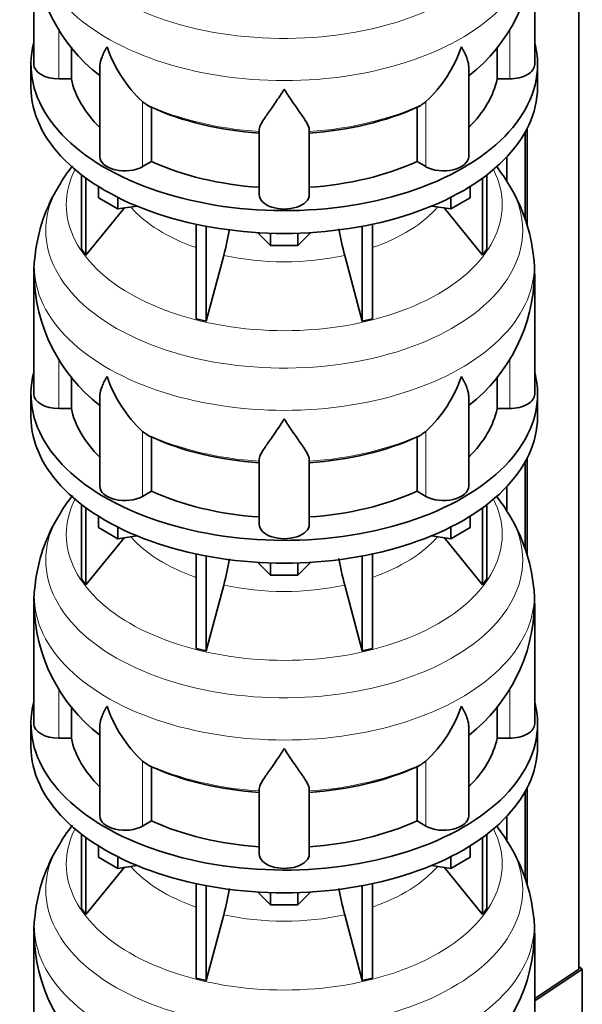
# Model space of a CAD drawing. Header units: millimetres. Extents: x 148 to 904, y -3418 to 2306.
# Tile 6 of 27: x 690 to 892, y -3140 to -2786. Entities that reach past the tile are written whole.
import ezdxf

# ---------------------------------------------------------------- set-up
doc = ezdxf.new("R2010")
doc.units = ezdxf.units.MM
for name, color, linetype in [('MID_134-16', 7, 'Continuous'), ('VSI134_DIFFUSORE', 7, 'Continuous'), ('VSI134_TERMINALE', 7, 'Continuous')]:
    doc.layers.add(name, color=color, linetype=linetype)

# ---------------------------------------------------------------- blocks, each defined once
blk = doc.blocks.new('SE4')
at = {"layer": 'MID_134-16', "color": 7, "linetype": 'Continuous', "lineweight": 35}
for p, q in [((891.05, -3127.34), (891.05, -1220.48)), ((871.79, -2826.83), (871.79, -2857.95)), ((872.54, -2825.42), (872.54, -2860.58)), ((865.27, -2835.61), (865.27, -2844.39)), ((871.79, -2945.23), (871.79, -2976.34)), ((872.54, -2943.82), (872.54, -2978.98)), ((865.27, -2954), (865.27, -2962.78)), ((871.79, -3063.62), (871.79, -3094.73)), ((872.54, -3062.21), (872.54, -3097.37)), ((865.27, -3072.4), (865.27, -3081.17))]:
    blk.add_line(p, q, dxfattribs=at)
at = {"layer": 'VSI134_DIFFUSORE', "color": 7, "linetype": 'Continuous', "lineweight": 35}
for p, q in [((695.24, -2759.39), (695.24, -2802.44)), ((875.24, -2802.44), (875.24, -2759.39)), ((708.77, -2807.64), (708.77, -2796.28)), ((861.71, -2796.21), (861.71, -2807.64)), ((694.24, -2802.44), (694.24, -2810.61)), ((718.96, -2803.35), (718.96, -2835.51)), ((851.51, -2835.51), (851.51, -2803.37)), ((876.24, -2810.61), (876.24, -2802.44)), ((704.24, -2807.64), (708.77, -2807.64)), ((861.71, -2807.64), (866.24, -2807.64)), ((735.75, -2816.89), (734.33, -2815.84)), ((737.53, -2837.34), (737.53, -2817.86)), ((832.95, -2817.86), (832.95, -2837.34)), ((836.15, -2815.84), (834.73, -2816.89)), ((776.24, -2849.21), (776.24, -2825.86)), ((794.24, -2849.21), (794.24, -2825.86)), ((734.33, -2839.18), (737.53, -2837.34)), ((832.95, -2837.34), (836.15, -2839.18)), ((712.41, -2842.11), (712.41, -2868.79)), ((858.07, -2842.11), (858.07, -2868.79)), ((713.94, -2843.26), (713.94, -2870.92)), ((856.53, -2843.26), (856.53, -2870.92)), ((718.48, -2850.37), (718.48, -2846.31)), ((851.99, -2850.37), (851.99, -2846.31)), ((725.42, -2854.37), (718.48, -2850.37)), ((725.42, -2854.37), (725.42, -2850.2)), ((732.25, -2853.32), (725.42, -2854.37)), ((845.05, -2854.37), (838.23, -2853.32)), ((845.05, -2854.37), (845.05, -2850.2)), ((851.99, -2850.37), (845.05, -2854.37)), ((713.94, -2870.92), (727.8, -2854.01)), ((842.67, -2854.01), (856.53, -2870.92)), ((753.54, -2859.86), (753.54, -2893.78)), ((816.93, -2859.86), (816.93, -2893.78)), ((757.24, -2860.6), (757.24, -2894.67)), ((780.33, -2867.51), (775.68, -2862.86)), ((780.33, -2867.51), (780.33, -2863.07)), ((794.8, -2862.86), (790.15, -2867.51)), ((790.15, -2867.51), (790.15, -2863.07)), ((813.24, -2860.6), (813.24, -2894.67)), ((712.41, -2868.79), (713.94, -2870.92)), ((790.15, -2867.51), (780.33, -2867.51)), ((856.53, -2870.92), (858.07, -2868.79)), ((757.24, -2894.67), (763.51, -2871.05)), ((806.96, -2871.05), (813.24, -2894.67)), ((695.24, -2877.78), (695.24, -2920.83)), ((875.24, -2920.83), (875.24, -2877.78)), ((753.54, -2893.78), (757.24, -2894.67)), ((813.24, -2894.67), (816.93, -2893.78)), ((708.77, -2926.03), (708.77, -2914.68)), ((861.71, -2914.6), (861.71, -2926.03)), ((694.24, -2920.83), (694.24, -2929)), ((718.96, -2921.74), (718.96, -2953.9)), ((851.51, -2953.9), (851.51, -2921.76)), ((876.24, -2929), (876.24, -2920.83)), ((704.24, -2926.03), (708.77, -2926.03)), ((861.71, -2926.03), (866.24, -2926.03)), ((735.75, -2935.28), (734.33, -2934.23)), ((836.15, -2934.23), (834.73, -2935.28)), ((737.53, -2955.73), (737.53, -2936.25)), ((832.95, -2936.25), (832.95, -2955.73)), ((776.24, -2967.6), (776.24, -2944.25)), ((794.24, -2967.6), (794.24, -2944.25)), ((734.33, -2957.58), (737.53, -2955.73)), ((832.95, -2955.73), (836.15, -2957.58)), ((712.41, -2960.5), (712.41, -2987.18)), ((713.94, -2961.65), (713.94, -2989.31)), ((856.53, -2961.65), (856.53, -2989.31)), ((858.07, -2960.5), (858.07, -2987.18)), ((718.48, -2968.76), (718.48, -2964.7)), ((851.99, -2968.76), (851.99, -2964.7)), ((725.42, -2972.77), (718.48, -2968.76)), ((725.42, -2972.77), (725.42, -2968.59)), ((845.05, -2972.77), (845.05, -2968.59)), ((851.99, -2968.76), (845.05, -2972.77)), ((713.94, -2989.31), (727.8, -2972.4)), ((732.25, -2971.71), (725.42, -2972.77)), ((845.05, -2972.77), (838.23, -2971.71)), ((842.67, -2972.4), (856.53, -2989.31)), ((753.54, -2978.25), (753.54, -3012.18)), ((757.24, -2978.99), (757.24, -3013.06)), ((813.24, -2978.99), (813.24, -3013.06)), ((816.93, -2978.25), (816.93, -3012.18)), ((780.33, -2985.9), (775.68, -2981.25)), ((780.33, -2985.9), (780.33, -2981.46)), ((794.8, -2981.25), (790.15, -2985.9)), ((790.15, -2985.9), (790.15, -2981.46)), ((712.41, -2987.18), (713.94, -2989.31)), ((790.15, -2985.9), (780.33, -2985.9)), ((856.53, -2989.31), (858.07, -2987.18)), ((757.24, -3013.06), (763.51, -2989.44)), ((806.96, -2989.44), (813.24, -3013.06)), ((695.24, -2996.17), (695.24, -3039.23)), ((875.24, -3039.23), (875.24, -2996.17)), ((753.54, -3012.18), (757.24, -3013.06)), ((813.24, -3013.06), (816.93, -3012.18)), ((708.77, -3044.42), (708.77, -3033.07)), ((861.71, -3033), (861.71, -3044.42)), ((694.24, -3039.23), (694.24, -3047.39)), ((718.96, -3040.13), (718.96, -3072.29)), ((851.51, -3072.29), (851.51, -3040.16)), ((876.24, -3047.39), (876.24, -3039.23)), ((704.24, -3044.42), (708.77, -3044.42)), ((861.71, -3044.42), (866.24, -3044.42)), ((735.75, -3053.67), (734.33, -3052.62)), ((737.53, -3074.12), (737.53, -3054.64)), ((832.95, -3054.64), (832.95, -3074.12)), ((836.15, -3052.62), (834.73, -3053.67)), ((776.24, -3085.99), (776.24, -3062.65)), ((794.24, -3085.99), (794.24, -3062.65)), ((734.33, -3075.97), (737.53, -3074.12)), ((832.95, -3074.12), (836.15, -3075.97)), ((712.41, -3078.89), (712.41, -3105.57)), ((858.07, -3078.89), (858.07, -3105.57)), ((713.94, -3080.04), (713.94, -3107.7)), ((718.48, -3087.15), (718.48, -3083.1)), ((851.99, -3087.15), (851.99, -3083.1)), ((856.53, -3080.04), (856.53, -3107.7)), ((725.42, -3091.16), (718.48, -3087.15)), ((725.42, -3091.16), (725.42, -3086.99)), ((732.25, -3090.1), (725.42, -3091.16)), ((845.05, -3091.16), (838.23, -3090.1)), ((845.05, -3091.16), (845.05, -3086.99)), ((851.99, -3087.15), (845.05, -3091.16)), ((713.94, -3107.7), (727.8, -3090.79)), ((842.67, -3090.79), (856.53, -3107.7)), ((753.54, -3096.64), (753.54, -3130.57)), ((816.93, -3096.64), (816.93, -3130.57)), ((757.24, -3097.38), (757.24, -3131.45)), ((780.33, -3104.29), (775.68, -3099.64)), ((780.33, -3104.29), (780.33, -3099.85)), ((794.8, -3099.64), (790.15, -3104.29)), ((790.15, -3104.29), (790.15, -3099.85)), ((813.24, -3097.38), (813.24, -3131.45)), ((790.15, -3104.29), (780.33, -3104.29)), ((712.41, -3105.57), (713.94, -3107.7)), ((757.24, -3131.45), (763.51, -3107.83)), ((806.96, -3107.83), (813.24, -3131.45)), ((856.53, -3107.7), (858.07, -3105.57)), ((695.24, -3114.56), (695.24, -3157.62)), ((875.24, -3157.62), (875.24, -3114.56)), ((753.54, -3130.57), (757.24, -3131.45)), ((813.24, -3131.45), (816.93, -3130.57))]:
    blk.add_line(p, q, dxfattribs=at)
at = {"layer": 'VSI134_DIFFUSORE', "color": 4, "linetype": 'Continuous', "lineweight": 9}
for p, q in [((704.24, -2807.64), (704.24, -2790)), ((866.24, -2807.64), (866.24, -2789.86)), ((734.33, -2839.18), (734.33, -2815.84)), ((836.15, -2839.18), (836.15, -2815.84)), ((704.24, -2926.03), (704.24, -2908.39)), ((866.24, -2926.03), (866.24, -2908.26)), ((734.33, -2957.58), (734.33, -2934.23)), ((836.15, -2957.58), (836.15, -2934.23)), ((704.24, -3044.42), (704.24, -3026.78)), ((866.24, -3044.42), (866.24, -3026.65)), ((734.33, -3075.97), (734.33, -3052.62)), ((836.15, -3075.97), (836.15, -3052.62))]:
    blk.add_line(p, q, dxfattribs=at)
at = {"layer": 'VSI134_DIFFUSORE', "color": 7, "linetype": 'Continuous', "lineweight": 35}
for centre, radius, start, end in [((756.11, -2758.44), 60.76, 180.907, 232.2736), ((814.2, -2758.41), 60.93, 307.9122, 359.0816), ((766.83, -2780.88), 47.73, 198.6373, 227.0857), ((803.65, -2780.88), 47.73, 312.9143, 341.3628), ((743.66, -2804.5), 14.7, 237.4509, 245.3566), ((826.82, -2804.5), 14.7, 294.6434, 302.5491), ((762.12, -2879.86), 66.98, 142.3184, 149.7695), ((807.47, -2880.64), 68.15, 30.3924, 37.6181), ((754.75, -2877.27), 59.33, 148.3501, 174.1871), ((815.13, -2877.48), 59.96, 5.8525, 31.4884), ((673.67, -2846.73), 93.08, 344.857, 350.8196), ((895.49, -2846.94), 91.75, 189.1673, 195.2315), ((722.53, -2876.02), 27.23, 169.9044, 183.7285), ((850.96, -2875.97), 24.23, 355.7008, 10.9174), ((756.11, -2876.83), 60.76, 180.907, 232.2736), ((814.2, -2876.81), 60.93, 307.9122, 359.0816), ((766.83, -2899.27), 47.73, 198.6373, 227.0857), ((803.65, -2899.27), 47.73, 312.9143, 341.3628), ((743.66, -2922.89), 14.7, 237.4509, 245.3566), ((826.82, -2922.89), 14.7, 294.6434, 302.5491), ((762.12, -2998.25), 66.98, 142.3184, 149.7695), ((807.47, -2999.03), 68.15, 30.3924, 37.6181), ((754.75, -2995.67), 59.33, 148.3501, 174.1871), ((815.13, -2995.87), 59.96, 5.8525, 31.4884), ((673.67, -2965.13), 93.08, 344.857, 350.8196), ((895.49, -2965.33), 91.75, 189.1673, 195.2315), ((722.53, -2994.41), 27.23, 169.9044, 183.7285), ((850.96, -2994.36), 24.23, 355.7008, 10.9174), ((756.11, -2995.22), 60.76, 180.907, 232.2736), ((814.2, -2995.2), 60.93, 307.9122, 359.0816), ((766.83, -3017.67), 47.73, 198.6373, 227.0857), ((803.65, -3017.67), 47.73, 312.9143, 341.3628), ((743.66, -3041.28), 14.7, 237.4509, 245.3566), ((826.82, -3041.28), 14.7, 294.6434, 302.5491), ((762.12, -3116.64), 66.98, 142.3184, 149.7695), ((807.47, -3117.42), 68.15, 30.3924, 37.6181), ((754.75, -3114.06), 59.33, 148.3501, 174.1871), ((815.13, -3114.26), 59.96, 5.8525, 31.4884), ((673.67, -3083.52), 93.08, 344.857, 350.8196), ((895.49, -3083.73), 91.75, 189.1673, 195.2315), ((722.53, -3112.81), 27.23, 169.9044, 183.7285), ((850.96, -3112.75), 24.23, 355.7008, 10.9174), ((756.11, -3113.61), 60.76, 180.907, 232.2736), ((814.2, -3113.59), 60.93, 307.9122, 359.0816)]:
    blk.add_arc(centre, radius, start, end, dxfattribs=at)
at = {"layer": 'VSI134_DIFFUSORE', "color": 4, "linetype": 'Continuous', "lineweight": 9}
for centre, major_axis, start_param, end_param in [((785.24, -2743.67), (85.67, 0), 2.813648, 6.283185), ((785.24, -2756.42), (-89.83, 0), 0, 3.20849), ((785.24, -2780.97), (-79.5, 0), 0.898849, 1.457346), ((785.24, -2780.97), (79.5, 0), 4.82584, 5.384336), ((785.24, -2852.87), (-78.3, 0), 0, 3.425204), ((785.24, -2852.87), (-78.3, 0), 5.999574, 6.283185), ((785.24, -2862.06), (85.67, 0), 2.813648, 6.283185), ((785.24, -2862.06), (85.67, 0), 0, 0.32772), ((785.24, -2837.75), (-61.63, 0), 0.463231, 1.030574), ((785.24, -2837.75), (61.63, 0), 5.252612, 5.819954), ((785.24, -2874.82), (-89.83, 0), 6.215272, 6.283185), ((785.24, -2874.82), (-89.83, 0), 0, 3.20849), ((785.24, -2837.75), (-61.63, 0), 1.210556, 1.931037), ((785.24, -2899.36), (-79.5, 0), 0.898849, 1.457346), ((785.24, -2899.36), (79.5, 0), 4.82584, 5.384336), ((785.24, -2971.26), (-78.3, 0), 0, 3.425204), ((785.24, -2971.26), (-78.3, 0), 5.999574, 6.283185), ((785.24, -2980.45), (85.67, 0), 2.813648, 6.283185), ((785.24, -2980.45), (85.67, 0), 0, 0.32772), ((785.24, -2956.14), (-61.63, 0), 0.463231, 1.030574), ((785.24, -2956.14), (61.63, 0), 5.252612, 5.819954), ((785.24, -2993.21), (-89.83, 0), 6.215272, 6.283185), ((785.24, -2993.21), (-89.83, 0), 0, 3.20849), ((785.24, -2956.14), (-61.63, 0), 1.210556, 1.931037), ((785.24, -3017.75), (-79.5, 0), 0.898849, 1.457346), ((785.24, -3017.75), (79.5, 0), 4.82584, 5.384336), ((785.24, -3089.65), (-78.3, 0), 0, 3.425204), ((785.24, -3089.65), (-78.3, 0), 5.999574, 6.283185), ((785.24, -3098.84), (85.67, 0), 2.813648, 6.283185), ((785.24, -3098.84), (85.67, 0), 0, 0.32772), ((785.24, -3074.54), (-61.63, 0), 0.463231, 1.030574), ((785.24, -3074.54), (61.63, 0), 5.252612, 5.819954), ((785.24, -3074.54), (-61.63, 0), 1.210556, 1.931037), ((785.24, -3111.6), (-89.83, 0), 6.215272, 6.283185), ((785.24, -3111.6), (-89.83, 0), 0, 3.20849)]:
    blk.add_ellipse(centre, major_axis=major_axis, ratio=0.57735, start_param=start_param, end_param=end_param, dxfattribs=at)
at = {"layer": 'VSI134_DIFFUSORE', "color": 7, "linetype": 'Continuous', "lineweight": 35}
for centre, major_axis, start_param, end_param in [((785.24, -2802.44), (91, 0), 2.993207, 6.283185), ((785.24, -2802.44), (91, 0), 0, 0.148386), ((704.24, -2802.44), (9, 0), 3.141593, 4.712389), ((866.24, -2802.44), (-9, 0), 1.570796, 3.141593), ((785.24, -2810.61), (-91, 0), 0, 3.141593), ((785.24, -2802.44), (-77, 0), 0.117151, 0.534109), ((785.24, -2802.44), (77, 0), 5.749077, 6.166034), ((785.24, -2782.97), (-77, 0), 0.902549, 1.453645), ((785.24, -2782.97), (77, 0), 4.82954, 5.380636), ((727.96, -2835.51), (9, 0), 3.141593, 5.497787), ((842.51, -2835.51), (-9, 0), 0.785398, 3.141593), ((785.24, -2802.44), (-77, 0), 0.902549, 1.453645), ((785.24, -2802.44), (77, 0), 4.82954, 5.380636), ((785.24, -2849.21), (-9, 0), 0, 3.141593), ((785.24, -2920.83), (91, 0), 2.993207, 6.283185), ((785.24, -2920.83), (91, 0), 0, 0.148386), ((704.24, -2920.83), (9, 0), 3.141593, 4.712389), ((866.24, -2920.83), (-9, 0), 1.570796, 3.141593), ((785.24, -2920.83), (-77, 0), 0.117151, 0.534109), ((785.24, -2920.83), (77, 0), 5.749077, 6.166034), ((785.24, -2929), (-91, 0), 0, 3.141593), ((785.24, -2901.36), (-77, 0), 0.902549, 1.453645), ((785.24, -2901.36), (77, 0), 4.82954, 5.380636), ((727.96, -2953.9), (9, 0), 3.141593, 5.497787), ((785.24, -2920.83), (-77, 0), 0.902549, 1.453645), ((785.24, -2920.83), (77, 0), 4.82954, 5.380636), ((842.51, -2953.9), (-9, 0), 0.785398, 3.141593), ((785.24, -2967.6), (-9, 0), 0, 3.141593), ((785.24, -3039.23), (91, 0), 2.993207, 6.283185), ((785.24, -3039.23), (91, 0), 0, 0.148386), ((704.24, -3039.23), (9, 0), 3.141593, 4.712389), ((866.24, -3039.23), (-9, 0), 1.570796, 3.141593), ((785.24, -3047.39), (-91, 0), 0, 3.141593), ((785.24, -3039.23), (-77, 0), 0.117151, 0.534109), ((785.24, -3039.23), (77, 0), 5.749077, 6.166034), ((785.24, -3019.75), (-77, 0), 0.902549, 1.453645), ((785.24, -3019.75), (77, 0), 4.82954, 5.380636), ((727.96, -3072.29), (9, 0), 3.141593, 5.497787), ((842.51, -3072.29), (-9, 0), 0.785398, 3.141593), ((785.24, -3039.23), (-77, 0), 0.902549, 1.453645), ((785.24, -3039.23), (77, 0), 4.82954, 5.380636), ((785.24, -3085.99), (-9, 0), 0, 3.141593)]:
    blk.add_ellipse(centre, major_axis=major_axis, ratio=0.57735, start_param=start_param, end_param=end_param, dxfattribs=at)
for points, knots in [([(718.96, -2803.37), (718.96, -2803.21), (718.97, -2803.05), (719.05, -2801.87), (719.34, -2800.82), (720.01, -2799.15), (720.27, -2798.57), (720.73, -2797.68), (720.89, -2797.38), (721.14, -2796.92), (721.28, -2796.69), (721.41, -2796.45), (721.5, -2796.29), (721.55, -2796.21), (721.6, -2796.14)], [0.4600931, 0.4600931, 0.4600931, 0.4600931, 0.5, 0.5, 0.75, 0.75, 0.875, 0.875, 0.9375, 0.9375, 0.96875, 0.984375, 0.984375, 1, 1, 1, 1]), ([(851.51, -2803.38), (851.51, -2803.23), (851.51, -2803.07), (851.46, -2802.41), (851.37, -2801.9), (851.11, -2800.84), (850.92, -2800.29), (850.47, -2799.16), (850.21, -2798.58), (849.75, -2797.69), (849.59, -2797.38), (849.33, -2796.92), (849.24, -2796.76), (849.06, -2796.45), (848.97, -2796.29), (848.88, -2796.14)], [0.4604904, 0.4604904, 0.4604904, 0.4604904, 0.5, 0.5, 0.625, 0.625, 0.75, 0.75, 0.875, 0.875, 0.9375, 0.9375, 0.96875, 0.96875, 1, 1, 1, 1]), ([(785.24, -2811.35), (785.11, -2811.57), (784.97, -2811.78), (784.71, -2812.2), (784.57, -2812.41), (784.18, -2813.02), (783.91, -2813.43), (783.13, -2814.62), (782.61, -2815.39), (781.6, -2816.86), (781.1, -2817.57), (780.15, -2818.93), (779.7, -2819.57), (778.86, -2820.79), (778.46, -2821.37), (777.92, -2822.19), (777.75, -2822.46), (777.43, -2822.97), (777.27, -2823.22), (776.86, -2823.94), (776.64, -2824.38), (776.33, -2825.18), (776.24, -2825.54), (776.24, -2825.86)], [0, 0, 0, 0, 0.03125, 0.03125, 0.0625, 0.0625, 0.125, 0.125, 0.25, 0.25, 0.375, 0.375, 0.5, 0.5, 0.625, 0.625, 0.6875, 0.6875, 0.75, 0.75, 0.875, 0.875, 1, 1, 1, 1]), ([(794.24, -2825.86), (794.24, -2825.54), (794.15, -2825.18), (793.84, -2824.38), (793.61, -2823.94), (793.2, -2823.22), (793.05, -2822.97), (792.73, -2822.46), (792.56, -2822.19), (792.02, -2821.37), (791.62, -2820.79), (790.78, -2819.57), (790.32, -2818.93), (789.38, -2817.58), (788.88, -2816.87), (787.87, -2815.39), (787.35, -2814.62), (786.56, -2813.43), (786.3, -2813.03), (785.9, -2812.41), (785.77, -2812.2), (785.5, -2811.78), (785.37, -2811.57), (785.24, -2811.35)], [0, 0, 0, 0, 0.125, 0.125, 0.25, 0.25, 0.3125, 0.3125, 0.375, 0.375, 0.5, 0.5, 0.625, 0.625, 0.75, 0.75, 0.875, 0.875, 0.9375, 0.9375, 0.96875, 0.96875, 1, 1, 1, 1]), ([(718.96, -2921.76), (718.96, -2921.6), (718.97, -2921.44), (719.05, -2920.26), (719.34, -2919.21), (720.01, -2917.54), (720.27, -2916.96), (720.73, -2916.07), (720.89, -2915.77), (721.14, -2915.31), (721.28, -2915.08), (721.41, -2914.84), (721.5, -2914.69), (721.55, -2914.61), (721.6, -2914.53)], [0.4600931, 0.4600931, 0.4600931, 0.4600931, 0.5, 0.5, 0.75, 0.75, 0.875, 0.875, 0.9375, 0.9375, 0.96875, 0.984375, 0.984375, 1, 1, 1, 1]), ([(851.51, -2921.78), (851.51, -2921.62), (851.51, -2921.46), (851.46, -2920.8), (851.37, -2920.29), (851.11, -2919.23), (850.92, -2918.68), (850.47, -2917.55), (850.21, -2916.97), (849.75, -2916.08), (849.59, -2915.77), (849.33, -2915.31), (849.24, -2915.16), (849.06, -2914.84), (848.97, -2914.68), (848.88, -2914.53)], [0.4604904, 0.4604904, 0.4604904, 0.4604904, 0.5, 0.5, 0.625, 0.625, 0.75, 0.75, 0.875, 0.875, 0.9375, 0.9375, 0.96875, 0.96875, 1, 1, 1, 1]), ([(785.24, -2929.75), (785.11, -2929.96), (784.97, -2930.17), (784.71, -2930.59), (784.57, -2930.8), (784.18, -2931.42), (783.91, -2931.82), (783.13, -2933.01), (782.61, -2933.78), (781.6, -2935.25), (781.1, -2935.97), (780.15, -2937.32), (779.7, -2937.96), (778.86, -2939.18), (778.46, -2939.76), (777.92, -2940.58), (777.75, -2940.85), (777.43, -2941.36), (777.27, -2941.61), (776.86, -2942.33), (776.64, -2942.77), (776.33, -2943.57), (776.24, -2943.93), (776.24, -2944.25)], [0, 0, 0, 0, 0.03125, 0.03125, 0.0625, 0.0625, 0.125, 0.125, 0.25, 0.25, 0.375, 0.375, 0.5, 0.5, 0.625, 0.625, 0.6875, 0.6875, 0.75, 0.75, 0.875, 0.875, 1, 1, 1, 1]), ([(794.24, -2944.25), (794.24, -2943.93), (794.15, -2943.57), (793.84, -2942.77), (793.61, -2942.33), (793.2, -2941.62), (793.05, -2941.37), (792.73, -2940.85), (792.56, -2940.58), (792.02, -2939.76), (791.62, -2939.19), (790.78, -2937.96), (790.32, -2937.32), (789.38, -2935.97), (788.88, -2935.26), (787.87, -2933.78), (787.35, -2933.02), (786.56, -2931.82), (786.3, -2931.42), (785.9, -2930.8), (785.77, -2930.59), (785.5, -2930.17), (785.37, -2929.96), (785.24, -2929.75)], [0, 0, 0, 0, 0.125, 0.125, 0.25, 0.25, 0.3125, 0.3125, 0.375, 0.375, 0.5, 0.5, 0.625, 0.625, 0.75, 0.75, 0.875, 0.875, 0.9375, 0.9375, 0.96875, 0.96875, 1, 1, 1, 1]), ([(718.96, -3040.15), (718.96, -3039.99), (718.97, -3039.83), (719.05, -3038.66), (719.34, -3037.6), (720.01, -3035.93), (720.27, -3035.36), (720.73, -3034.47), (720.89, -3034.16), (721.14, -3033.7), (721.28, -3033.47), (721.41, -3033.24), (721.5, -3033.08), (721.55, -3033), (721.6, -3032.92)], [0.4600931, 0.4600931, 0.4600931, 0.4600931, 0.5, 0.5, 0.75, 0.75, 0.875, 0.875, 0.9375, 0.9375, 0.96875, 0.984375, 0.984375, 1, 1, 1, 1]), ([(851.51, -3040.17), (851.51, -3040.01), (851.51, -3039.85), (851.46, -3039.2), (851.37, -3038.68), (851.11, -3037.62), (850.92, -3037.07), (850.47, -3035.94), (850.21, -3035.36), (849.75, -3034.47), (849.59, -3034.17), (849.33, -3033.7), (849.24, -3033.55), (849.06, -3033.24), (848.97, -3033.08), (848.88, -3032.92)], [0.4604904, 0.4604904, 0.4604904, 0.4604904, 0.5, 0.5, 0.625, 0.625, 0.75, 0.75, 0.875, 0.875, 0.9375, 0.9375, 0.96875, 0.96875, 1, 1, 1, 1]), ([(785.24, -3048.14), (785.11, -3048.35), (784.97, -3048.56), (784.71, -3048.98), (784.57, -3049.19), (784.18, -3049.81), (783.91, -3050.21), (783.13, -3051.4), (782.61, -3052.17), (781.6, -3053.65), (781.1, -3054.36), (780.15, -3055.71), (779.7, -3056.35), (778.86, -3057.58), (778.46, -3058.15), (777.92, -3058.98), (777.75, -3059.24), (777.43, -3059.76), (777.27, -3060.01), (776.86, -3060.73), (776.64, -3061.17), (776.33, -3061.96), (776.24, -3062.33), (776.24, -3062.65)], [0, 0, 0, 0, 0.03125, 0.03125, 0.0625, 0.0625, 0.125, 0.125, 0.25, 0.25, 0.375, 0.375, 0.5, 0.5, 0.625, 0.625, 0.6875, 0.6875, 0.75, 0.75, 0.875, 0.875, 1, 1, 1, 1]), ([(794.24, -3062.65), (794.24, -3062.33), (794.15, -3061.97), (793.84, -3061.17), (793.61, -3060.73), (793.2, -3060.01), (793.05, -3059.76), (792.73, -3059.24), (792.56, -3058.98), (792.02, -3058.16), (791.62, -3057.58), (790.78, -3056.36), (790.32, -3055.71), (789.38, -3054.36), (788.88, -3053.65), (787.87, -3052.17), (787.35, -3051.41), (786.56, -3050.21), (786.3, -3049.81), (785.9, -3049.19), (785.77, -3048.98), (785.5, -3048.56), (785.37, -3048.35), (785.24, -3048.14)], [0, 0, 0, 0, 0.125, 0.125, 0.25, 0.25, 0.3125, 0.3125, 0.375, 0.375, 0.5, 0.5, 0.625, 0.625, 0.75, 0.75, 0.875, 0.875, 0.9375, 0.9375, 0.96875, 0.96875, 1, 1, 1, 1])]:
    blk.add_open_spline(points, degree=3, knots=knots, dxfattribs=at)
at = {"layer": 'VSI134_TERMINALE', "color": 7, "linetype": 'Continuous', "lineweight": 35}
for p, q in [((891.05, -3127.34), (875.24, -3137.84)), ((875.24, -3138.72), (892.33, -3127.37)), ((892.33, -3127.37), (891.05, -3126.38)), ((892.33, -3154.65), (892.33, -3127.37))]:
    blk.add_line(p, q, dxfattribs=at)

msp = doc.modelspace()

# ---------------------------------------------------------------- block references
msp.add_blockref('SE4', (0, 0))

doc.saveas('drawing.dxf')
